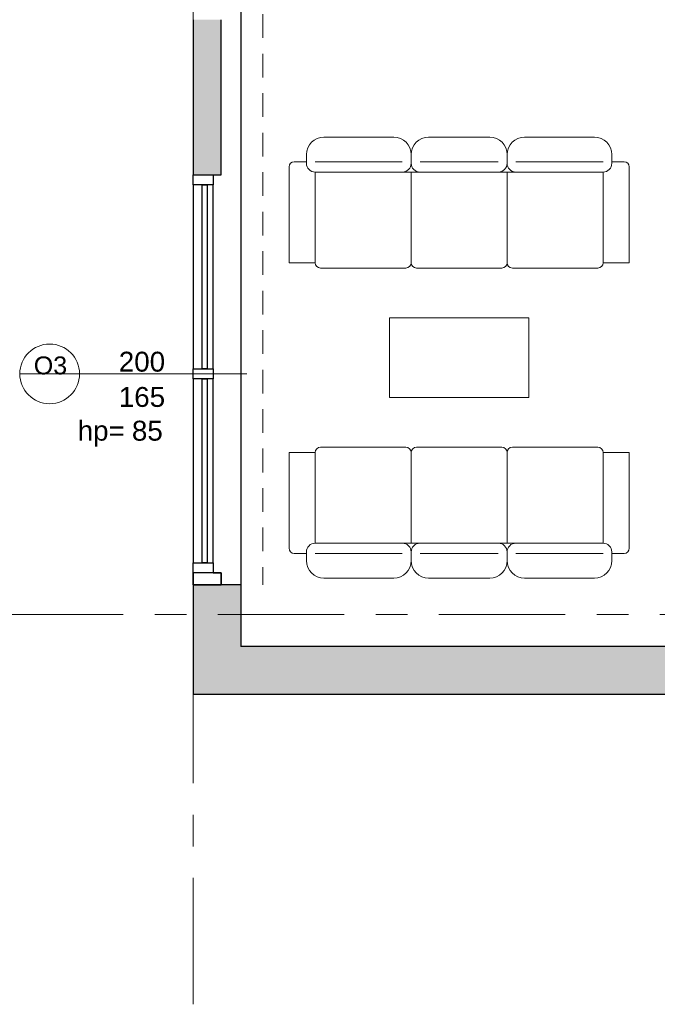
# Model space of a CAD drawing. Header units: centimetres. Extents: x 101 to 4622, y -1383 to 1498.
# Tile 2 of 68: x 1650 to 1970, y -1383 to -888. Entities that reach past the tile are written whole.
import ezdxf

# ---------------------------------------------------------------- set-up
doc = ezdxf.new("R2010")
doc.units = ezdxf.units.CM
doc.linetypes.add('Oś', pattern=[111.125, 63.5, -15.875, 15.875, -15.875])
doc.linetypes.add('Ponad', pattern=[19.844, 11.9065, -7.9375])
for name, color, linetype, lineweight in [('A-FLOR-OVHD', 1, 'Ponad', 18), ('A-GLAZ', 151, 'Continuous', 25), ('A-GLAZ-IDEN', 152, 'Continuous', 18), ('A-WALL', 113, 'Continuous', 25), ('A-WALL-PATT', 111, 'Continuous', 25), ('I-FURN', 30, 'Continuous', 18), ('S-GRID', 1, 'Continuous', 18)]:
    doc.layers.add(name, color=color, linetype=linetype, lineweight=lineweight)
doc.styles.add('Arial_10', font='arial.ttf', dxfattribs={"height": 0.2})
doc.styles.add('Arial_11', font='arial.ttf', dxfattribs={"height": 9})
doc.styles.add('Arial_5', font='arial.ttf', dxfattribs={"height": 10})

# ---------------------------------------------------------------- blocks, each defined once
blk = doc.blocks.new('kanapa 3 siedziska - kanapa-819259-4_piętro II PT - projektowany - PPOŻ B')
at = {"layer": 'I-FURN'}
for p, q in [((-68.01, 33.89), (-32.91, 33.89)), ((-15.36, 33.89), (15.36, 33.89)), ((32.91, 33.89), (68.01, 33.89)), ((-76.78, 20.72), (-76.78, 25.11)), ((-24.13, 25.11), (-24.13, 20.72)), ((24.13, 25.11), (24.13, 20.72)), ((76.78, 25.11), (76.78, 20.72)), ((-76.78, 21.53), (-82.92, 21.53)), ((-72.39, 21.53), (-28.68, 21.53)), ((19.58, 21.53), (-19.58, 21.53)), ((28.52, 21.53), (34.66, 21.53)), ((72.39, 21.53), (28.68, 21.53)), ((76.78, 21.53), (82.92, 21.53)), ((-85.56, -29.29), (-85.56, 18.9)), ((-72.39, 16.34), (-72.39, -29.29)), ((-24.13, 16.34), (-72.39, 16.34)), ((-24.13, 16.34), (-24.13, -29.29)), ((24.13, 16.34), (-24.13, 16.34)), ((72.39, 16.34), (24.13, 16.34)), ((24.13, -29.29), (24.13, 16.34)), ((72.39, -29.29), (72.39, 16.34)), ((85.56, 18.9), (85.56, -29.29)), ((-72.39, -29.29), (-85.56, -29.29)), ((85.56, -29.29), (72.39, -29.29)), ((-26.76, -31.93), (-69.76, -31.93)), ((-21.5, -31.93), (21.5, -31.93)), ((26.76, -31.93), (69.76, -31.93))]:
    blk.add_line(p, q, dxfattribs=at)
for centre, radius, start, end in [((-68.01, 25.11), 8.77, 90, 180), ((-32.91, 25.11), 8.77, 0, 90), ((-15.36, 25.11), 8.77, 90, 180), ((15.36, 25.11), 8.77, 360, 90), ((32.91, 25.11), 8.77, 90, 180), ((68.01, 25.11), 8.77, 0, 90), ((-82.92, 18.9), 2.63, 90, 180), ((-72.39, 20.72), 4.39, 180, 270), ((-28.52, 20.72), 4.39, 270, 0), ((-19.74, 20.72), 4.39, 180, 270), ((19.74, 20.72), 4.39, 270, 360), ((28.52, 20.72), 4.39, 180, 270), ((72.39, 20.72), 4.39, 270, 0), ((82.92, 18.9), 2.63, 0, 90), ((-69.76, -29.29), 2.63, 180, 270), ((-26.76, -29.29), 2.63, 270, 0), ((-21.5, -29.29), 2.63, 180, 270), ((21.5, -29.29), 2.63, 270, 0), ((26.76, -29.29), 2.63, 180, 270), ((69.76, -29.29), 2.63, 270, 0)]:
    blk.add_arc(centre, radius, start, end, dxfattribs=at)
blk = doc.blocks.new('kanapa 3 siedziska - kanapa-1274575-4_piętro II PT - projektowany - PPOŻ B')
at = {"layer": 'I-FURN'}
for p, q in [((-26.76, 31.93), (-69.76, 31.93)), ((-21.5, 31.93), (21.5, 31.93)), ((26.76, 31.93), (69.76, 31.93)), ((-85.56, 29.29), (-85.56, -18.9)), ((-72.39, 29.29), (-85.56, 29.29)), ((-72.39, -16.34), (-72.39, 29.29)), ((-24.13, -16.34), (-24.13, 29.29)), ((24.13, 29.29), (24.13, -16.34)), ((85.56, 29.29), (72.39, 29.29)), ((72.39, 29.29), (72.39, -16.34)), ((85.56, -18.9), (85.56, 29.29)), ((-24.13, -16.34), (-72.39, -16.34)), ((24.13, -16.34), (-24.13, -16.34)), ((72.39, -16.34), (24.13, -16.34)), ((-76.78, -21.53), (-82.92, -21.53)), ((-76.78, -20.72), (-76.78, -25.11)), ((-72.39, -21.53), (-28.68, -21.53)), ((-24.13, -25.11), (-24.13, -20.72)), ((19.58, -21.53), (-19.58, -21.53)), ((24.13, -25.11), (24.13, -20.72)), ((28.52, -21.53), (34.66, -21.53)), ((72.39, -21.53), (28.68, -21.53)), ((76.78, -25.11), (76.78, -20.72)), ((76.78, -21.53), (82.92, -21.53)), ((-68.01, -33.89), (-32.91, -33.89)), ((-15.36, -33.89), (15.36, -33.89)), ((32.91, -33.89), (68.01, -33.89))]:
    blk.add_line(p, q, dxfattribs=at)
for centre, radius, start, end in [((-69.76, 29.29), 2.63, 90, 180), ((-26.76, 29.29), 2.63, 360, 90), ((-21.5, 29.29), 2.63, 90, 180), ((21.5, 29.29), 2.63, 360, 90), ((26.76, 29.29), 2.63, 90, 180), ((69.76, 29.29), 2.63, 360, 90), ((-82.92, -18.9), 2.63, 180, 270), ((-72.39, -20.72), 4.39, 90, 180), ((-28.52, -20.72), 4.39, 360, 90), ((-19.74, -20.72), 4.39, 90, 180), ((19.74, -20.72), 4.39, 0, 90), ((28.52, -20.72), 4.39, 90, 180), ((72.39, -20.72), 4.39, 360, 90), ((82.92, -18.9), 2.63, 270, 0), ((-68.01, -25.11), 8.77, 180, 270), ((-32.91, -25.11), 8.77, 270, 360), ((-15.36, -25.11), 8.77, 180, 270), ((15.36, -25.11), 8.77, 270, 0), ((32.91, -25.11), 8.77, 180, 270), ((68.01, -25.11), 8.77, 270, 360)]:
    blk.add_arc(centre, radius, start, end, dxfattribs=at)
blk = doc.blocks.new('Blat - Blat-1245948-4_piętro II PT - projektowany - PPOŻ B')
at = {"layer": 'I-FURN'}
for p, q in [((0, 40), (0, 0)), ((70, 40), (0, 40)), ((70, 0), (70, 40)), ((0, 0), (70, 0))]:
    blk.add_line(p, q, dxfattribs=at)
blk = doc.blocks.new('Aluminum_Exterior_Window_-_Double - 200 x 165 cm-1494226-4_piętro II PT - projektowany - PPOŻ B')
at = {"layer": 'A-GLAZ'}
for p, q in [((-137.16, 0.34), (-132.16, 0.34)), ((-137.16, -9.66), (-137.16, 0.34)), ((-132.16, 0.34), (-132.16, -9.66)), ((-39.66, 0.34), (-132.16, 0.34)), ((-39.66, 0.34), (-34.66, 0.34)), ((-39.66, -9.66), (-39.66, 0.34)), ((-34.66, 0.34), (-34.66, -9.66)), ((57.84, 0.34), (-34.66, 0.34)), ((57.84, 0.34), (62.84, 0.34)), ((57.84, -9.66), (57.84, 0.34)), ((62.84, 0.34), (62.84, -9.66)), ((-132.16, -2.67), (-39.66, -2.67)), ((-132.16, -5.21), (-132.16, -2.67)), ((-39.66, -2.67), (-39.66, -5.21)), ((-34.66, -2.67), (57.84, -2.67)), ((-34.66, -5.21), (-34.66, -2.67)), ((57.84, -2.67), (57.84, -5.21)), ((-132.16, -9.66), (-137.16, -9.66)), ((-39.66, -5.21), (-132.16, -5.21)), ((-132.16, -9.66), (-39.66, -9.66)), ((-34.66, -9.66), (-39.66, -9.66)), ((57.84, -5.21), (-34.66, -5.21)), ((-34.66, -9.66), (57.84, -9.66)), ((62.84, -9.66), (57.84, -9.66))]:
    blk.add_line(p, q, dxfattribs=at)
blk = doc.blocks.new('Okno_LD_typ 100 - --862013-4_piętro II PT - projektowany - PPOŻ B')
at = {"layer": 'A-GLAZ-IDEN'}
blk.add_line((0, 1.8925), (0, -0.3919), dxfattribs=at)
blk.add_circle((0, -0.0919), 0.3, dxfattribs=at)
at = {"layer": 'A-GLAZ-IDEN', "insert": (0.4711, 0.6634), "char_height": 0.2, "width": 0.48783, "attachment_point": 3, "rotation": 90, "line_spacing_factor": 0.936439, "style": 'Arial_10', "bg_fill": 3, "box_fill_scale": 1.25, "bg_fill_color": 256, "bg_fill_true_color": 13158600, "bg_fill_transparency": 0}
blk.add_mtext('\\pxqr,t6.35,12.7,19.05,25.4,31.75,38.1,44.45,50.8,57.15,63.5,69.85,76.2,82.55,88.9,95.25,101.6,107.95,114.3,120.65,127,133.35,139.7,146.05,152.4,158.75,165.1,171.45,177.8,184.15,190.5,196.85,203.2;{hp= }', dxfattribs=at)

msp = doc.modelspace()

# ---------------------------------------------------------------- hatches: boundary and pattern name
at = {"layer": 'A-WALL-PATT'}
for points in [[(1737.04, -966.38), (1751.04, -966.38), (1751.04, -888.38), (1737.04, -888.38)], [(1761.04, -1227.38), (1761.04, -1172.38), (1737.04, -1172.38), (1737.04, -1227.38)], [(1761.04, -1227.38), (2052.04, -1227.38), (2052.04, -1203.38), (1761.04, -1203.38)]]:
    msp.add_hatch(color=9, dxfattribs=at).paths.add_polyline_path(points, flags=0)

# ---------------------------------------------------------------- linework, layer by layer
at = {"layer": 'A-FLOR-OVHD'}
msp.add_line((1772.04, -667.38), (1772.04, -1172.38), dxfattribs=at)
at = {"layer": 'A-WALL'}
for p, q in [((1761.04, -775.38), (1761.04, -1203.38)), ((1737.04, -888.38), (1737.04, -966.38)), ((1751.04, -966.38), (1751.04, -888.38)), ((1747.04, -966.38), (1751.04, -966.38)), ((1737.04, -1172.38), (1737.04, -1227.38)), ((1761.04, -1172.38), (1751.04, -1172.38)), ((2052.04, -1203.38), (1761.04, -1203.38)), ((1737.04, -1227.38), (2057.79, -1227.38))]:
    msp.add_line(p, q, dxfattribs=at)
at = {"layer": 'A-WALL', "color": 7, "lineweight": 35}
for p, q in [((1737.04, -1166.38), (1737.04, -1172.38)), ((1751.04, -1166.38), (1747.04, -1166.38)), ((1751.04, -1172.38), (1751.04, -1166.38)), ((1737.04, -1172.38), (1751.04, -1172.38))]:
    msp.add_line(p, q, dxfattribs=at)
at = {"layer": 'S-GRID', "linetype": 'Oś'}
for p, q in [((1737.04, -1383.2), (1737.04, 1438.12)), ((4591.09, -1187.38), (1467.04, -1187.38))]:
    msp.add_line(p, q, dxfattribs=at)

# ---------------------------------------------------------------- block references
at = {"layer": 'A-GLAZ', "rotation": 269.9999999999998}
msp.add_blockref('Aluminum_Exterior_Window_-_Double - 200 x 165 cm-1494226-4_piętro II PT - projektowany - PPOŻ B', (1746.7, -1103.54), dxfattribs=at)
at = {"layer": 'I-FURN'}
for name, p in [('kanapa 3 siedziska - kanapa-819259-4_piętro II PT - projektowany - PPOŻ B', (1870.76, -981.26)), ('Blat - Blat-1245948-4_piętro II PT - projektowany - PPOŻ B', (1835.76, -1078.19)), ('kanapa 3 siedziska - kanapa-1274575-4_piętro II PT - projektowany - PPOŻ B', (1870.76, -1135.12))]:
    msp.add_blockref(name, p, dxfattribs=at)

# ---------------------------------------------------------------- next in the draw order: block references
at = {"layer": 'A-GLAZ-IDEN', "xscale": 49.99999999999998, "yscale": 49.99999999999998, "zscale": 49.99999999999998, "rotation": 269.9999999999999}
msp.add_blockref('Okno_LD_typ 100 - --862013-4_piętro II PT - projektowany - PPOŻ B', (1669.44, -1066.38), dxfattribs=at)

# ---------------------------------------------------------------- next in the draw order: texts
at = {"layer": 'A-GLAZ-IDEN', "line_spacing_factor": 0.936439}
for s, insert, char_height, width, attachment_point, style in [('\\pxqc,t7.05556,14.11111,21.16667,28.22222,35.27778,42.33333,49.38889,56.44444,63.5,70.55556,77.61111,84.66667,91.72222,98.77778,105.83333,112.88889,119.94444,127,134.05556,141.11111,148.16667,155.22222,162.27778,169.33333,176.38889,183.44444,190.5,197.55556,204.61111,211.66667,218.72222,225.77778;{O3}', (1665.24, -1062.18), 9, 16.85, 5, 'Arial_11'), ('\\pxqc,t6.35,12.7,19.05,25.4,31.75,38.1,44.45,50.8,57.15,63.5,69.85,76.2,82.55,88.9,95.25,101.6,107.95,114.3,120.65,127,133.35,139.7,146.05,152.4,158.75,165.1,171.45,177.8,184.15,190.5,196.85,203.2;{200}', (1711.25, -1060.32), 10, 24.15, 5, 'Arial_5'), ('\\pxqc,t6.35,12.7,19.05,25.4,31.75,38.1,44.45,50.8,57.15,63.5,69.85,76.2,82.55,88.9,95.25,101.6,107.95,114.3,120.65,127,133.35,139.7,146.05,152.4,158.75,165.1,171.45,177.8,184.15,190.5,196.85,203.2;{165}', (1711.25, -1078.04), 10, 24.15, 5, 'Arial_5'), ('\\pxt6.35,12.7,19.05,25.4,31.75,38.1,44.45,50.8,57.15,63.5,69.85,76.2,82.55,88.9,95.25,101.6,107.95,114.3,120.65,127,133.35,139.7,146.05,152.4,158.75,165.1,171.45,177.8,184.15,190.5,196.85,203.2;{85}', (1706.19, -1089.93), 10, 16.2, 1, 'Arial_5')]:
    msp.add_mtext(s, dxfattribs=dict(at, insert=insert, char_height=char_height, width=width, attachment_point=attachment_point, style=style))

doc.saveas('drawing.dxf')
